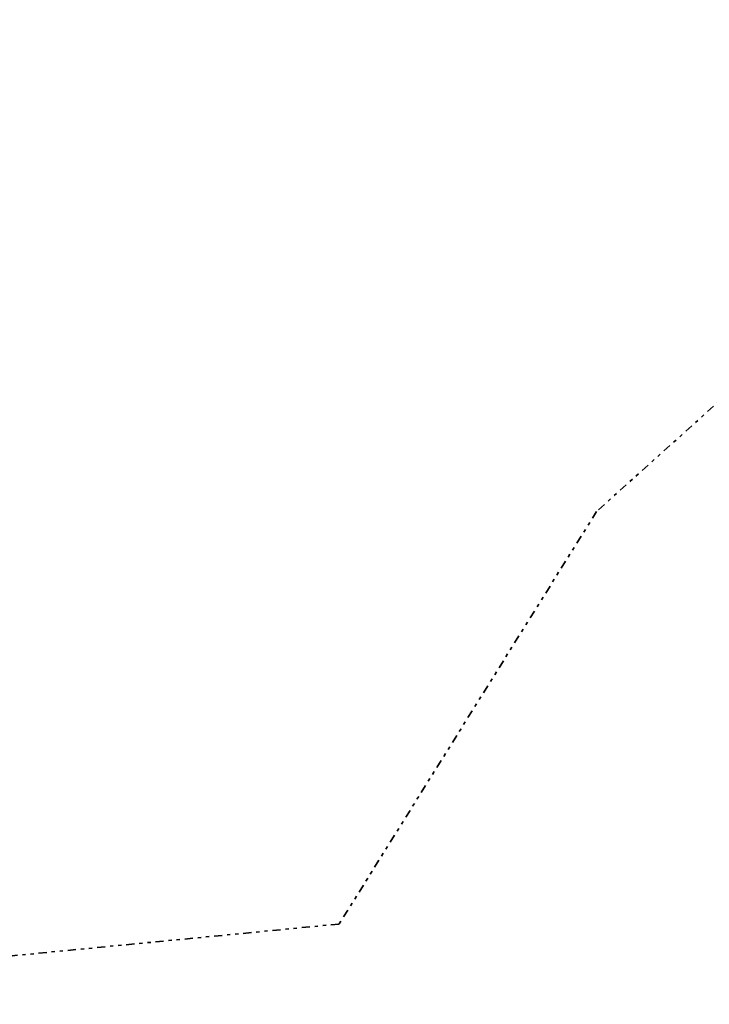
# Model space of a CAD drawing. Header units: metres. Extents: x 169249 to 194689, y 406250 to 412203.
# Tile 237 of 256: x 184338 to 184550, y 410038 to 410340. Entities that reach past the tile are written whole.
import ezdxf

# ---------------------------------------------------------------- set-up
doc = ezdxf.new("R2010")
doc.units = ezdxf.units.M
doc.linetypes.add('BGT_NLCS_N264$0$AL-TEKENBLADGRENS', pattern=[11.5, 2.5, -1.5, 1, -1.5, 1, -1.5, 2.5])
doc.layers.add('BGT_NLCS_N264$0$X-XX-AL-TEKENBLADGRENS-G', color=252, linetype='BGT_NLCS_N264$0$AL-TEKENBLADGRENS', lineweight=35)
doc.layers.add('X-XX-AL-REFERENTIE-G', color=7, linetype='CONTINUOUS', lineweight=18)

# ---------------------------------------------------------------- blocks, each defined once
blk = doc.blocks.new('BGT_NLCS_N264')
at = {"layer": 'BGT_NLCS_N264$0$X-XX-AL-TEKENBLADGRENS-G'}
blk.add_polyline3d([(191101.65, 411962.5, 0), (190130.85, 411743.35, 0), (190048.15, 411776.15, 0), (189929.72, 411776.3, 0), (189384.97, 411700.42, 0), (189107.45, 411593.11, 0), (188993.52, 411594.3, 0), (188449.38, 411824.2, 0), (188376.53, 411837.2, 0), (188020.5, 411811.09, 0), (187868.07, 411710.35, 0), (187729.55, 411309.12, 0), (187538.62, 410982.19, 0), (187400.39, 410978.01, 0), (187300.77, 410943.91, 0), (187161.49, 410799.53, 0), (186096.12, 410707.06, 0), (184991.02, 410538.75, 0), (184829.57, 410472.97, 0), (184730.27, 410345.11, 0), (184591.14, 410257.51, 0), (184515.15, 410189.17, 0), (184436.25, 410062.73, 0), (184183.19, 410038.13, 0)], dxfattribs=at)

msp = doc.modelspace()

# ---------------------------------------------------------------- block references
at = {"layer": 'X-XX-AL-REFERENTIE-G'}
msp.add_blockref('BGT_NLCS_N264', (0, 0), dxfattribs=at)

doc.saveas('drawing.dxf')
